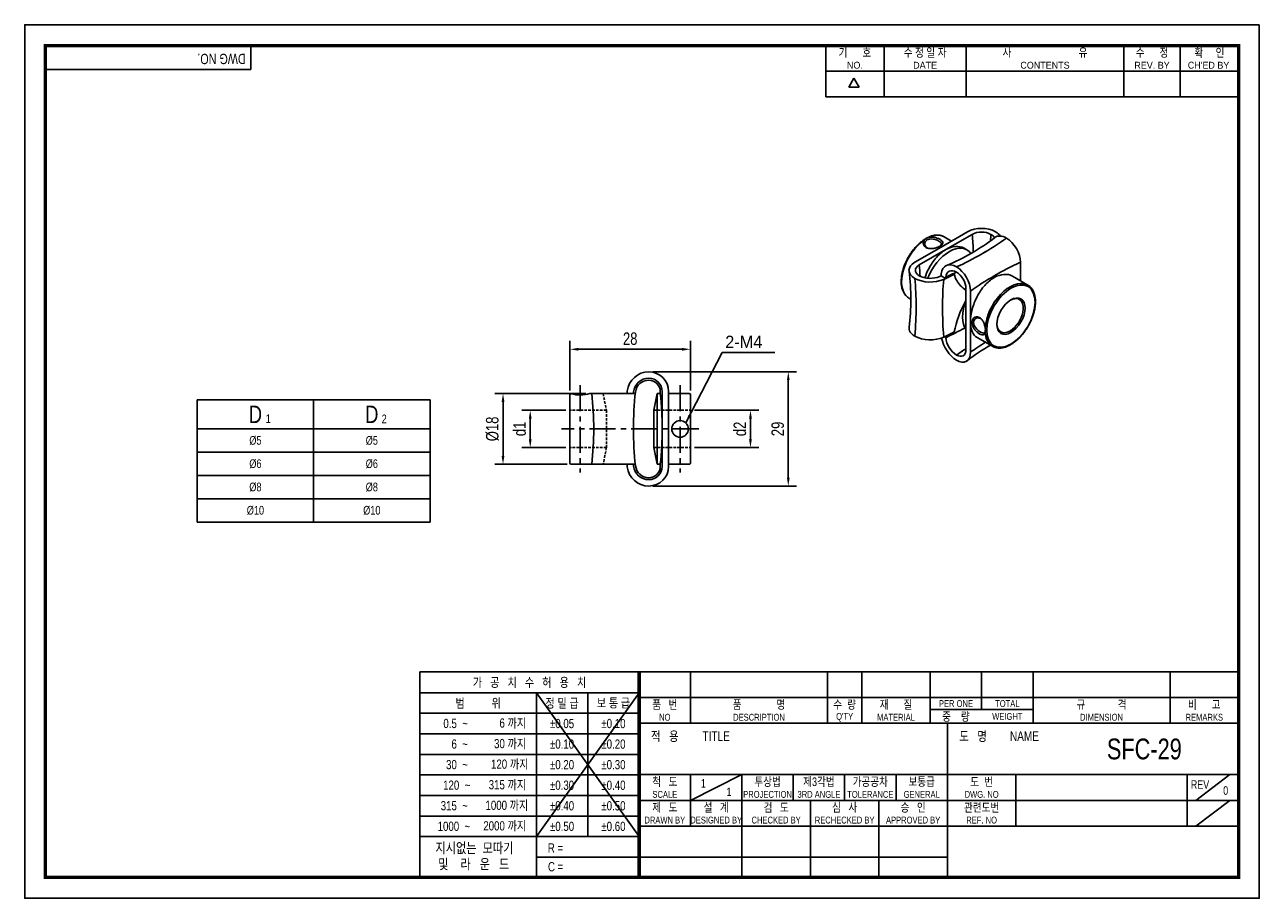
# Model space of a CAD drawing. Header units: millimetres. Extents: x 0 to 297, y 0 to 210.
import ezdxf
from ezdxf.enums import TextEntityAlignment as Align

# ---------------------------------------------------------------- set-up
doc = ezdxf.new("R2010")
doc.units = ezdxf.units.MM
doc.header["$LTSCALE"] = 5
for name, pattern in [('CENTER', [2, 1.25, -0.25, 0.25, -0.25]), ('CENTER2', [1.125, 0.75, -0.125, 0.125, -0.125]), ('DASHED', [0.75, 0.5, -0.25]), ('HIDDEN', [0.375, 0.25, -0.125]), ('HIDDEN2', [0.1875, 0.125, -0.0625]), ('PHANTOM2', [1.25, 0.625, -0.125, 0.125, -0.125, 0.125, -0.125])]:
    doc.linetypes.add(name, pattern=pattern)
doc.layers.get('0').update_dxf_attribs({"linetype": 'CONTINUOUS'})
doc.layers.get('Defpoints').update_dxf_attribs({"linetype": 'CONTINUOUS'})
for name, color, linetype in [('BM', 2, 'CONTINUOUS'), ('C', 1, 'CENTER2'), ('CT', 1, 'CENTER'), ('D', 7, 'CONTINUOUS'), ('DIM', 7, 'CONTINUOUS'), ('H', 3, 'HIDDEN'), ('HD', 4, 'DASHED'), ('P', 4, 'PHANTOM2')]:
    doc.layers.add(name, color=color, linetype=linetype)
doc.styles.get("Standard").update_dxf_attribs({"font": 'Gulim.ttf', "width": 0.8, "height": 3})
doc.dimstyles.new('LIM', dxfattribs={"dimtxt": 2, "dimasz": 2, "dimexe": 2, "dimexo": 1, "dimgap": 1, "dimtad": 1, "dimdec": 3, "dimzin": 9, "dimdsep": 46, "dimtxsty": 'Standard', "dimcen": 3, "dimclrd": 1, "dimclre": 1, "dimadec": 0, "dimazin": 0, "dimtfac": 1, "dimtdec": 3, "dimtmove": 0, "dimatfit": 3, "dimfxl": 0, "dimtolj": 1, "dimtzin": 0, "dimarcsym": 0})

# ---------------------------------------------------------------- blocks, each defined once
blk = doc.blocks.new('*D23')
at = {"layer": 'Defpoints', "color": 0}
for p in [(121.61, 117.33), (131.16, 117.33), (131.16, 108.33)]:
    blk.add_point(p, dxfattribs=at)
at = {"layer": 'DIM', "color": 1, "lineweight": -2}
for p, q in [((130.16, 117.33), (119.61, 117.33)), ((121.61, 110.33), (121.61, 115.33)), ((130.16, 108.33), (119.61, 108.33))]:
    blk.add_line(p, q, dxfattribs=at)
at = {"layer": 'DIM', "color": 1}
for points in [[(121.28, 115.33), (121.94, 115.33), (121.61, 117.33)], [(121.28, 110.33), (121.94, 110.33), (121.61, 108.33)]]:
    blk.add_solid(points, dxfattribs=at)
at = {"layer": 'DIM', "color": 0, "insert": (119.07, 112.83), "char_height": 3, "attachment_point": 5, "rotation": 90}
blk.add_mtext('\\A1;d1', dxfattribs=at)
blk = doc.blocks.new('*D24')
at = {"layer": 'Defpoints', "color": 0}
for p in [(135.96, 121.33), (115.07, 104.33), (131.46, 104.33)]:
    blk.add_point(p, dxfattribs=at)
at = {"layer": 'DIM', "color": 1, "lineweight": -2}
for p, q in [((134.96, 121.33), (113.07, 121.33)), ((115.07, 119.33), (115.07, 106.33)), ((130.46, 104.33), (113.07, 104.33))]:
    blk.add_line(p, q, dxfattribs=at)
at = {"layer": 'DIM', "color": 1}
for points in [[(114.73, 119.33), (115.4, 119.33), (115.07, 121.33)], [(114.73, 106.33), (115.4, 106.33), (115.07, 104.33)]]:
    blk.add_solid(points, dxfattribs=at)
at = {"layer": 'DIM', "color": 0, "insert": (112.53, 112.83), "char_height": 3, "attachment_point": 5, "rotation": 90}
blk.add_mtext('\\A1;%%c18', dxfattribs=at)
blk = doc.blocks.new('*D25')
at = {"layer": 'Defpoints', "color": 0}
for p in [(160.16, 117.33), (160.16, 108.33), (174.59, 108.33)]:
    blk.add_point(p, dxfattribs=at)
at = {"layer": 'DIM', "color": 1, "lineweight": -2}
for p, q in [((161.16, 117.33), (176.59, 117.33)), ((174.59, 115.33), (174.59, 110.33)), ((161.16, 108.33), (176.59, 108.33))]:
    blk.add_line(p, q, dxfattribs=at)
at = {"layer": 'DIM', "color": 1}
for points in [[(174.26, 115.33), (174.93, 115.33), (174.59, 117.33)], [(174.26, 110.33), (174.93, 110.33), (174.59, 108.33)]]:
    blk.add_solid(points, dxfattribs=at)
at = {"layer": 'DIM', "color": 0, "insert": (172.05, 112.83), "char_height": 3, "attachment_point": 5, "rotation": 90}
blk.add_mtext('\\A1;d2', dxfattribs=at)
blk = doc.blocks.new('*D26')
at = {"layer": 'Defpoints', "color": 0}
for p in [(150.16, 126.56), (150.14, 99.1), (183.69, 99.1)]:
    blk.add_point(p, dxfattribs=at)
at = {"layer": 'DIM', "color": 1, "lineweight": -2}
for p, q in [((151.16, 126.56), (185.69, 126.56)), ((183.69, 124.56), (183.69, 101.1)), ((151.14, 99.1), (185.69, 99.1))]:
    blk.add_line(p, q, dxfattribs=at)
at = {"layer": 'DIM', "color": 1}
for points in [[(183.36, 124.56), (184.02, 124.56), (183.69, 126.56)], [(183.36, 101.1), (184.02, 101.1), (183.69, 99.1)]]:
    blk.add_solid(points, dxfattribs=at)
at = {"layer": 'DIM', "color": 0, "insert": (181.15, 112.83), "char_height": 3, "attachment_point": 5, "rotation": 90}
blk.add_mtext('\\A1;29', dxfattribs=at)
blk = doc.blocks.new('*D27')
at = {"layer": 'Defpoints', "color": 0}
for p in [(160.16, 131.98), (131.16, 121.03), (160.16, 121.03)]:
    blk.add_point(p, dxfattribs=at)
at = {"layer": 'DIM', "color": 1, "lineweight": -2}
for p, q in [((131.16, 122.03), (131.16, 133.98)), ((160.16, 122.03), (160.16, 133.98)), ((133.16, 131.98), (158.16, 131.98))]:
    blk.add_line(p, q, dxfattribs=at)
at = {"layer": 'DIM', "color": 1}
for points in [[(133.16, 132.31), (133.16, 131.64), (131.16, 131.98)], [(158.16, 132.31), (158.16, 131.64), (160.16, 131.98)]]:
    blk.add_solid(points, dxfattribs=at)
at = {"layer": 'DIM', "color": 0, "insert": (145.66, 134.51), "char_height": 3, "attachment_point": 5}
blk.add_mtext('\\A1;28', dxfattribs=at)

msp = doc.modelspace()

# ---------------------------------------------------------------- linework, layer by layer
for p, q in [((54.437, 199.2323), (54.437, 205)), ((192.7139, 192.6407), (192.7139, 205)), ((206.7211, 192.6407), (206.7211, 205)), ((226.4959, 192.6407), (226.4959, 205)), ((264.3976, 192.6407), (264.3976, 205)), ((277.9928, 192.6407), (277.9928, 205)), ((54.437, 199.2323), (5, 199.2323)), ((192.7139, 198.8204), (291.588, 198.8204)), ((198.2565, 194.9765), (199.4924, 197.1172)), ((200.7283, 194.9765), (199.4924, 197.1172)), ((200.7283, 194.9765), (198.2565, 194.9765)), ((192.7139, 192.6407), (291.588, 192.6407)), ((41.5036, 119.839), (41.5036, 90.439)), ((41.5036, 119.839), (97.5036, 119.839)), ((97.5036, 119.839), (97.5036, 90.439)), ((41.5036, 90.439), (97.5036, 90.439)), ((95.0758, 54.437), (95.0758, 5)), ((147.8086, 54.437), (95.0758, 54.437)), ((292, 54.437), (147.8086, 54.437)), ((147.8086, 54.437), (147.8086, 5)), ((160.1679, 54.437), (160.1679, 42.0778)), ((193.1259, 54.437), (193.1259, 42.0778)), ((201.3654, 54.437), (201.3654, 42.0778)), ((217.8444, 54.437), (217.8444, 42.0778)), ((230.2037, 54.437), (230.2037, 45.3736)), ((242.563, 54.437), (242.563, 42.0778)), ((275.521, 54.437), (275.521, 42.0778)), ((147.8086, 49.4295), (95.0758, 49.4295)), ((147.8086, 49.4295), (123.0901, 14.8235)), ((123.0901, 49.4295), (147.8086, 14.8235)), ((123.0901, 49.4295), (123.0901, 5)), ((135.4493, 49.4295), (135.4493, 14.8235)), ((147.8086, 48.2574), (292, 48.2574)), ((217.8444, 45.3736), (242.563, 45.3736)), ((147.8086, 44.4858), (95.0758, 44.4858)), ((147.8086, 42.0778), (292, 42.0778)), ((221.9642, 5), (221.9642, 42.0778)), ((147.8086, 39.5421), (95.0758, 39.5421)), ((147.8086, 34.5984), (95.0758, 34.5984)), ((147.8086, 29.7185), (292, 29.7185)), ((160.1679, 23.5389), (172.5271, 29.7185)), ((160.1679, 29.7185), (160.1679, 17.3593)), ((172.5271, 29.7185), (172.5271, 5)), ((184.8864, 29.7185), (184.8864, 23.5389)), ((197.2457, 29.7185), (197.2457, 23.5389)), ((209.6049, 29.7185), (209.6049, 23.5389)), ((238.4432, 29.7185), (238.4432, 17.3593)), ((279.6407, 29.7185), (279.6407, 17.3593)), ((281.7006, 23.5389), (289.9401, 29.7185)), ((147.8086, 29.6547), (95.0758, 29.6547)), ((147.8086, 24.711), (95.0758, 24.711)), ((147.8086, 23.5389), (221.9642, 23.5389)), ((189.0061, 23.5389), (189.0061, 5)), ((205.4852, 23.5389), (205.4852, 5)), ((221.9642, 23.5389), (292, 23.5389)), ((281.7006, 17.3593), (289.9401, 23.5389)), ((147.8086, 19.7673), (95.0758, 19.7673)), ((147.8086, 17.3593), (292, 17.3593)), ((147.8086, 14.8235), (95.0758, 14.8235)), ((147.8086, 9.8798), (123.0901, 9.8798)), ((147.8086, 9.8798), (221.9642, 9.8798))]:
    msp.add_line(p, q)
at = {"color": 4}
for p, q in [((69.5036, 119.839), (69.5036, 90.439)), ((41.5036, 112.839), (97.5036, 112.839))]:
    msp.add_line(p, q, dxfattribs=at)
at = {"color": 1}
for p, q in [((41.5036, 107.239), (97.5036, 107.239)), ((41.5036, 101.639), (97.5036, 101.639)), ((41.5036, 96.039), (97.5036, 96.039))]:
    msp.add_line(p, q, dxfattribs=at)
msp.add_lwpolyline([(297, 210), (0, 210), (0, 0), (297, 0)], close=True)
msp.add_lwpolyline([(292, 205, 0.8, 0.8, 0), (5, 205, 0.8, 0.8, 0), (5, 5, 0.8, 0.8, 0), (292, 5, 0.8, 0.8, 0)], format="xyseb", close=True)
at = {"const_width": 0.824}
msp.add_lwpolyline([(147.8086, 5), (147.8086, 54.437)], dxfattribs=at)
at = {"layer": 'BM', "linetype": 'Continuous'}
for p, q in [((220.4781, 156.5617), (226.8421, 160.236)), ((222.9677, 157.9991), (221.2141, 159.0115)), ((221.5665, 155.9333), (227.9304, 159.6076)), ((232.4435, 159.6076), (232.4536, 159.6017)), ((233.5319, 160.236), (233.542, 160.2301)), ((236.1872, 158.7029), (236.1974, 158.697)), ((214.1141, 152.8875), (220.4781, 156.5617)), ((215.2025, 152.2591), (221.5665, 155.9333)), ((226.6588, 155.868), (225.9797, 156.2601)), ((224.1664, 151.7627), (224.1766, 151.7568)), ((239.5423, 152.9035), (239.5423, 148.4297)), ((214.1243, 149.0193), (214.1141, 149.0251)), ((215.2127, 149.6476), (215.2025, 149.6535)), ((220.4491, 149.6382), (221.5401, 149.0084)), ((224.1664, 150.5059), (224.1766, 150.5001)), ((241.2959, 147.4173), (237.6187, 149.5403)), ((226.4331, 146.5916), (226.4331, 139.2432)), ((227.5215, 145.9633), (227.5215, 138.6148)), ((212.7141, 144.2891), (213.1859, 144.0167)), ((226.4331, 139.2432), (226.4331, 131.8947)), ((227.5215, 138.6148), (227.5215, 131.2663)), ((214.1243, 135.1388), (214.1141, 135.1447)), ((229.1187, 134.8179), (232.7959, 132.6949)), ((224.1766, 130.5919), (224.1664, 130.5977)), ((224.1766, 129.3351), (224.1664, 129.341)), ((150.1436, 126.5591), (150.158, 126.5591)), ((150.1436, 125.0199), (150.158, 125.0199)), ((150.1436, 124.5591), (150.158, 124.5591)), ((152.8884, 121.8287), (152.8884, 121.3219)), ((153.3492, 121.8287), (153.3492, 112.8287)), ((154.8884, 121.8287), (154.8884, 112.8287)), ((131.158, 121.0287), (131.158, 104.6287)), ((136.4276, 121.3287), (135.9579, 121.3287)), ((141.158, 121.3287), (136.4276, 121.3287)), ((141.1723, 121.3287), (141.158, 121.3287)), ((146.3687, 121.3287), (141.1723, 121.3287)), ((146.678, 121.3287), (146.3687, 121.3287)), ((152.158, 121.3287), (151.374, 117.3287)), ((152.158, 104.3287), (152.158, 121.3287)), ((152.8891, 121.3287), (152.158, 121.3287)), ((159.858, 121.3287), (154.8884, 121.3287)), ((160.158, 104.6287), (160.158, 121.0287)), ((151.374, 117.3287), (151.374, 108.3287)), ((153.3492, 112.8287), (153.3492, 103.8287)), ((154.8884, 112.8287), (154.8884, 103.8287)), ((151.374, 108.3287), (152.158, 104.3287)), ((131.458, 104.3287), (136.4276, 104.3287)), ((141.158, 104.3287), (136.4276, 104.3287)), ((141.1723, 104.3287), (141.158, 104.3287)), ((146.3687, 104.3287), (141.1723, 104.3287)), ((146.678, 104.3287), (146.3687, 104.3287)), ((152.158, 104.3287), (152.8884, 104.3287)), ((152.8884, 104.3293), (152.8884, 103.8287)), ((154.8884, 104.3287), (159.858, 104.3287)), ((150.158, 101.0983), (150.1436, 101.0983)), ((150.158, 100.6375), (150.1436, 100.6375)), ((150.158, 99.0983), (150.1436, 99.0983))]:
    msp.add_line(p, q, dxfattribs=at)
msp.add_circle((157.658, 112.8287), 2, dxfattribs=at)
for centre, radius, start, end in [((218.0267, 156.7265), 2.1992, 105.152432, 134.852626), ((202.5139, 198.8843), 50.5628, 292.373222, 307.617397), ((162.3487, 144.0228), 50.8403, 352.387047, 7.598067), ((186.2262, 225.221), 83.9966, 294.861122, 296.44286), ((215.4468, 147.9396), 4.5954, 175.46804, 228.200645), ((249.21, 130.9957), 26.0903, 151.843597, 168.646686), ((227.9843, 136.596), 3.1222, 349.622512, 10.391524), ((257.7363, 88.9373), 50.8403, 119.991787, 127.598067), ((150.1436, 121.3287), 5.2304, 90, 173.459653), ((150.1436, 121.3287), 3.6912, 90, 173.459653), ((150.158, 121.8287), 4.7304, 0, 90), ((150.158, 121.8287), 3.1912, 0, 90), ((224.283, 112.8287), 79.8554, 173.459653, 173.889725), ((150.1436, 121.3287), 3.2304, 90, 173.459653), ((150.158, 121.8287), 2.7304, 0, 90), ((131.458, 121.0287), 0.3, 106.890224, 180), ((131.3218, 120.7776), 0.5405, 75.411394, 84.793121), ((133.6606, 128.9119), 7.9236, 253.859812, 286.854246), ((58.2634, 112.8287), 78.625, 353.793732, 6.206268), ((224.283, 112.8287), 77.8554, 173.459653, 179.999997), ((224.283, 112.8287), 78.3162, 173.459653, 173.769165), ((74.398, 112.8111), 78.9512, 0.012832, 6.193435), ((159.858, 121.0287), 0.3, 0, 89.696898), ((224.283, 112.8287), 77.8554, 179.999996, 186.540347), ((74.3431, 112.8494), 79.0061, 353.808715, 359.985019), ((131.458, 104.6287), 0.3, 180, 269.897857), ((224.283, 112.8287), 79.8554, 186.110275, 186.540347), ((224.283, 112.8287), 78.3162, 186.230835, 186.540347), ((150.1436, 104.3287), 3.2304, 186.540347, 270), ((159.858, 104.6287), 0.3, 269.667729, 0), ((150.1436, 104.3287), 5.2304, 186.540347, 270), ((150.1436, 104.3287), 3.6912, 186.540347, 270), ((150.158, 103.8287), 3.1912, 270, 0), ((150.158, 103.8287), 4.7304, 270, 0), ((150.158, 103.8287), 2.7304, 270, 0)]:
    msp.add_arc(centre, radius, start, end, dxfattribs=at)
for centre, major_axis, ratio, start_param, end_param in [((230.187, 158.3048), (-4.7304, 0), 0.57735027, 3.92699082, 5.49778714), ((216.9641, 151.6503), (4.25, 7.3612), 0.57735027, 0.86675033, 3.0656017), ((216.9641, 151.6503), (4.25, 7.3612), 0.57735027, 6.28317091, 6.98733326), ((230.1768, 219.0536), (-39.3125, -68.0912), 0.57735027, 0.67707836, 0.89371797), ((230.187, 219.0477), (-39.3125, -68.0912), 0.57735027, 0.67707836, 0.89371797), ((230.187, 158.3048), (-3.1912, 0), 0.57735027, 3.92699082, 5.49778714), ((172.66, 184.5778), (39.3125, -68.0912), 0.57735027, 0.829248, 0.89371797), ((287.7139, 184.5778), (-39.3125, -68.0912), 0.57735027, 5.38946734, 5.41281247), ((287.7241, 184.5719), (-39.3125, -68.0912), 0.57735027, 5.38946734, 5.41260447), ((229.8436, 158.0948), (-3.6912, 0), 0.57735027, 3.47447473, 3.92699082), ((236.1872, 154.4323), (2.6152, -4.5297), 0.57735027, 2.35619449, 3.21856688), ((229.8436, 158.0948), (-5.2304, 0), 0.57735027, 3.51637195, 3.92699082), ((236.1974, 154.8347), (-2.3652, 4.0967), 0.57735027, 3.92699082, 5.49778714), ((222.4088, 148.5068), (-4.25, -7.3612), 0.57735027, 2.88175705, 4.96399035), ((217.459, 150.9563), (4.7304, 0), 0.57735027, 2.35619449, 3.92699082), ((217.459, 150.9563), (3.1912, 0), 0.57735027, 2.35619449, 3.92699082), ((159.9321, 177.2293), (39.3125, -68.0912), 0.57735027, 0.85308448, 0.89371797), ((224.1664, 147.492), (2.6152, -4.5297), 0.57735027, 2.35619449, 3.81284023), ((224.1766, 147.8944), (-2.3652, 4.0967), 0.57735027, 3.92699082, 5.49778714), ((288.8023, 117.523), (-78.625, 0), 0.57735027, 5.38946734, 5.60610695), ((158.8437, 110.1745), (39.3125, 68.0912), 0.57735027, 5.38946734, 5.60610695), ((158.8539, 110.1687), (39.3125, 68.0912), 0.57735027, 5.38946734, 5.60610695), ((217.8227, 151.1546), (5.2304, 0), 0.57735027, 3.92699082, 5.38363655), ((217.8227, 151.1546), (3.6912, 0), 0.57735027, 3.92699082, 5.38363655), ((276.5909, 110.2846), (-39.9277, 69.1568), 0.57735027, 0.67124757, 0.67882052), ((269.6911, 106.5123), (-32.7741, 71.4685), 0.50783097, 0.72799521, 0.94463483), ((171.4087, 184.8919), (79.8554, 0), 0.57735027, 5.38363655, 5.42518521), ((224.1664, 147.492), (1.8456, -3.1967), 0.57735027, 2.35619449, 3.81284023), ((172.673, 191.7747), (78.1925, -8.2358), 0.63935465, 5.4534423, 5.4956136), ((224.1766, 147.8944), (-1.5956, 2.7637), 0.57735027, 3.92699082, 5.49778714), ((237.0459, 140.0561), (4.25, 7.3612), 0.57735027, 0.07583692, 2.2751515), ((237.0459, 140.0561), (4.25, 7.3612), 0.57735027, 6.20774888, 6.35902223), ((216.9641, 151.6503), (4.25, 7.3612), 0.57735027, 3.0656017, 3.14159664), ((231.6012, 143.1996), (-4.25, -7.3612), 0.57735027, 4.9619805, 6.03359379), ((237.0459, 140.0561), (-2.25, -3.8971), 0.57735027, 0, 3.89418952), ((217.459, 137.0759), (4.7304, 0), 0.57735027, 3.06461051, 3.92699082), ((172.673, 162.6689), (78.2806, 7.351), 0.50783097, 5.33855048, 5.41591262), ((237.0459, 140.0561), (-2.25, -3.8971), 0.57735027, 5.53058844, 6.28318531), ((217.8227, 137.2741), (5.2304, 0), 0.57735027, 3.92699082, 5.38363655), ((224.1664, 133.6116), (2.6152, -4.5297), 0.57735027, 4.15987306, 5.49778714), ((171.4087, 171.0115), (79.8554, 0), 0.57735027, 5.38363655, 5.42518521), ((224.1664, 133.6116), (1.8456, -3.1967), 0.57735027, 4.04114141, 5.49778714), ((288.8023, 102.826), (-78.625, 0), 0.57735027, 5.53621715, 5.60610695), ((237.0459, 140.0561), (4.25, 7.3612), 0.57735027, 2.43752033, 3.1416071), ((230.1768, 70.2471), (39.3125, 68.0912), 0.57735027, 0.85278719, 0.89371797), ((230.187, 70.2412), (39.3125, 68.0912), 0.57735027, 0.85296989, 0.89371797), ((224.1766, 133.1975), (-1.5956, 2.7637), 0.57735027, 2.35619449, 3.92699082), ((224.1766, 133.1975), (-2.3652, 4.0967), 0.57735027, 2.35619449, 3.92699082), ((237.0459, 140.0561), (4.25, 7.3612), 0.57735027, 3.1416071, 3.15195542)]:
    msp.add_ellipse(centre, major_axis=major_axis, ratio=ratio, start_param=start_param, end_param=end_param, dxfattribs=at)
for major_axis in [(-4.1, -7.1014), (2.4, 4.1569)]:
    msp.add_ellipse((237.258, 139.9336), major_axis=major_axis, ratio=0.57735027, dxfattribs=at)
for points, knots in [([(220.7581, 159.2264), (220.705, 159.2463), (220.558, 159.2973), (220.307, 159.3632), (220.0039, 159.4138), (219.6903, 159.4381), (219.3673, 159.4357), (219.0359, 159.4066), (218.6973, 159.3508), (218.3525, 159.2685), (218.0031, 159.1597), (217.6501, 159.0251), (217.295, 158.865), (216.9391, 158.6801), (216.5835, 158.4712), (216.2296, 158.2391), (215.8784, 157.9846), (215.5312, 157.7087), (215.1891, 157.4124), (214.8532, 157.0966), (214.5246, 156.7626), (214.2043, 156.4114), (213.8934, 156.0443), (213.5929, 155.6624), (213.3038, 155.2671), (213.0269, 154.8597), (212.7633, 154.4416), (212.5138, 154.0141), (212.2791, 153.5787), (212.0602, 153.1369), (211.8577, 152.69), (211.6724, 152.2396), (211.5048, 151.7872), (211.3556, 151.3342), (211.2252, 150.8821), (211.1142, 150.4324), (211.023, 149.9868), (210.9519, 149.5458), (210.9015, 149.1145), (210.8712, 148.6905), (210.8675, 148.4435), (210.8658, 148.3027)], [0.044151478, 0.044151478, 0.044151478, 0.044151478, 0.057918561, 0.082054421, 0.106273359, 0.130602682, 0.155055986, 0.179633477, 0.204324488, 0.22911124, 0.253972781, 0.278888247, 0.303839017, 0.328809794, 0.353788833, 0.378765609, 0.40373509, 0.428694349, 0.45364194, 0.478577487, 0.503501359, 0.528414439, 0.55331795, 0.578213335, 0.603102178, 0.62798615, 0.652866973, 0.677746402, 0.702626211, 0.727507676, 0.752392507, 0.777282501, 0.802179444, 0.827085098, 0.852001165, 0.876929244, 0.901870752, 0.926826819, 0.951798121, 0.976784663, 1, 1, 1, 1]), ([(217.4519, 158.8493), (217.5814, 158.8753), (217.8355, 158.9262), (218.2438, 158.9377), (218.6575, 158.9034), (219.2023, 158.8011), (219.8533, 158.5888), (220.4658, 158.2499), (220.8388, 157.8785), (220.8972, 157.4996), (220.6835, 157.1139), (220.1786, 156.7473), (219.4807, 156.4189), (218.6564, 156.2054), (217.8175, 156.1336), (217.0635, 156.2841), (216.4866, 156.6452), (216.1816, 157.169), (216.1377, 157.7657), (216.3623, 158.1112), (216.4757, 158.2856)], [0, 0, 0, 0, 0.03252122, 0.06375692, 0.0946809, 0.12629587, 0.18800724, 0.24937249, 0.3109249, 0.37345299, 0.43694595, 0.5002388, 0.56349214, 0.62706046, 0.68952413, 0.75105519, 0.81245172, 0.87423824, 0.93650678, 1, 1, 1, 1]), ([(220.0433, 156.6977), (220.3457, 156.8929), (220.7137, 157.3399), (220.0871, 158.0148), (218.5204, 158.5954), (216.9525, 158.4183), (216.3031, 157.3154), (216.8054, 156.4571), (217.3572, 156.2419), (217.5009, 156.2048)], [0.012897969, 0.012897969, 0.012897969, 0.012897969, 0.12500207, 0.249961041, 0.374966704, 0.50001021, 0.624971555, 0.750091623, 0.789890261, 0.789890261, 0.789890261, 0.789890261]), ([(221.246, 158.9888), (221.2089, 159.0121), (221.0987, 159.0807), (220.9335, 159.1573), (220.8053, 159.2085), (220.7692, 159.2222)], [0, 0, 0, 0, 0.0097378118, 0.0338270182, 0.0431891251, 0.0431891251, 0.0431891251, 0.0431891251]), ([(216.5535, 149.1625), (216.799, 149.9019), (217.1085, 150.6385), (217.9971, 152.3484), (218.6162, 153.2631), (220.0115, 154.835), (220.7817, 155.4802), (221.5665, 155.9333)], [0.660562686, 0.660562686, 0.660562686, 0.660562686, 0.75, 0.75, 0.875, 0.875, 1, 1, 1, 1]), ([(221.5665, 155.9333), (222.3511, 156.3864), (223.16, 156.6509), (224.6668, 156.7598), (225.3796, 156.6057), (225.9776, 156.2613), (225.9786, 156.2607), (225.9797, 156.2601)], [0, 0, 0, 0, 0.125, 0.125, 0.25, 0.25, 0.250222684, 0.250222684, 0.250222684, 0.250222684]), ([(223.6303, 150.0122), (223.8958, 148.9297), (224.3908, 147.9829), (225.4921, 146.8505), (225.9502, 146.5098), (226.4308, 146.2016)], [0, 0, 0, 0, 0.5, 0.5, 0.784096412, 0.784096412, 0.784096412, 0.784096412]), ([(227.5215, 138.6148), (227.5215, 139.5208), (227.6614, 140.5357), (228.2002, 142.5867), (228.6049, 143.6433), (229.6272, 145.612), (230.2507, 146.5369), (231.645, 148.1094), (232.4072, 148.7513), (233.9958, 149.67), (234.7935, 149.9302), (236.3098, 150.0404), (237.0187, 149.8859), (237.6166, 149.5415), (237.6176, 149.5409), (237.6187, 149.5403)], [0, 0, 0, 0, 0.125, 0.125, 0.25, 0.25, 0.375, 0.375, 0.5, 0.5, 0.625, 0.625, 0.75, 0.75, 0.750217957, 0.750217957, 0.750217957, 0.750217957]), ([(232.8444, 132.6699), (232.9222, 132.6278), (233.069, 132.5493), (233.3349, 132.4453), (233.6219, 132.3616), (233.9227, 132.3037), (234.2334, 132.2723), (234.5539, 132.2674), (234.8832, 132.2892), (235.22, 132.3377), (235.5632, 132.4129), (235.9115, 132.5145), (236.2636, 132.6422), (236.6182, 132.7954), (236.9741, 132.9736), (237.3299, 133.176), (237.6844, 133.4019), (238.0364, 133.6504), (238.3848, 133.9206), (238.7284, 134.2115), (239.0661, 134.522), (239.3968, 134.8512), (239.7194, 135.1979), (240.033, 135.5608), (240.3364, 135.9388), (240.6288, 136.3305), (240.909, 136.7348), (241.1764, 137.1501), (241.4298, 137.5752), (241.6686, 138.0086), (241.8918, 138.4488), (242.0988, 138.8945), (242.2889, 139.344), (242.4614, 139.7961), (242.6156, 140.2491), (242.7512, 140.7015), (242.8675, 141.152), (242.9641, 141.599), (243.0407, 142.041), (243.097, 142.4766), (243.1325, 142.9044), (243.1473, 143.3229), (243.141, 143.7308), (243.1135, 144.1267), (243.065, 144.5091), (242.9953, 144.8767), (242.9047, 145.2282), (242.7933, 145.562), (242.6616, 145.877), (242.51, 146.1719), (242.3394, 146.4452), (242.15, 146.6969), (241.9443, 146.9222), (241.7632, 147.0921), (241.6584, 147.169), (241.6237, 147.1942)], [0, 0, 0, 0, 0.01518537, 0.03379249, 0.0524246, 0.0711135, 0.08988295, 0.10874639, 0.12770666, 0.14675753, 0.16588646, 0.18507766, 0.20431477, 0.22358284, 0.2428693, 0.26216434, 0.28145958, 0.30075004, 0.3200331, 0.33930735, 0.35857231, 0.37782813, 0.39707539, 0.41631499, 0.43554799, 0.4547756, 0.47399909, 0.49321978, 0.51243902, 0.53165819, 0.55087838, 0.57010079, 0.58932682, 0.60855784, 0.62779522, 0.6470403, 0.66629433, 0.68555845, 0.70483361, 0.72412044, 0.74341911, 0.76272909, 0.78204888, 0.80137562, 0.82070355, 0.84002393, 0.85932608, 0.8785963, 0.89781825, 0.91697416, 0.93604695, 0.95502331, 0.97389712, 0.99267223, 1, 1, 1, 1]), ([(231.0554, 136.0336), (231.0316, 135.9467), (230.985, 135.7761), (230.8704, 135.5952), (230.7187, 135.4783), (230.468, 135.4108), (230.0693, 135.4773), (229.4809, 135.8026), (228.8617, 136.3164), (228.3219, 136.9736), (227.9385, 137.7029), (227.8534, 138.1935), (227.8536, 138.6528), (227.9393, 139.0941), (228.323, 139.5615), (228.8632, 139.8056), (229.4819, 139.7321), (230.0708, 139.3637), (230.5457, 138.7415), (230.8987, 137.9654), (231.0027, 137.4299), (231.0552, 137.1592)], [0, 0, 0, 0, 0.03249825, 0.06371994, 0.09463897, 0.12625732, 0.18797741, 0.24937664, 0.31091472, 0.37346724, 0.43691101, 0.50015312, 0.50017501, 0.56352944, 0.62708578, 0.68952833, 0.75108549, 0.81243468, 0.87417531, 0.93640894, 1, 1, 1, 1]), ([(229.1187, 134.8179), (228.6008, 135.1169), (228.2025, 135.6016), (227.66, 136.8992), (227.5215, 137.7086), (227.5215, 138.6148)], [0.750042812, 0.750042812, 0.750042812, 0.750042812, 0.875, 0.875, 1, 1, 1, 1]), ([(230.185, 139.1818), (230.1021, 139.2572), (229.6605, 139.5859), (228.6983, 139.5922), (228.2778, 138.85), (228.2778, 138.4231)], [0.719351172, 0.719351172, 0.719351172, 0.719351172, 0.750059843, 0.874923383, 1, 1, 1, 1]), ([(228.2778, 138.4231), (228.2778, 137.9967), (228.6974, 137.0329), (229.9832, 135.9671), (230.8772, 135.7577), (231.0819, 136.2999), (231.1021, 136.6459)], [0, 0, 0, 0, 0.124903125, 0.249897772, 0.374928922, 0.485202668, 0.485202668, 0.485202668, 0.485202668])]:
    msp.add_open_spline(points, degree=3, knots=knots, dxfattribs=at)
for points in [[(220.4491, 149.6382), (220.2842, 149.5618), (220.1185, 149.4858)], [(221.5401, 149.0084), (221.5563, 149.1707), (221.5733, 149.3325)], [(221.5733, 134.7654), (221.5563, 134.9469), (221.5401, 135.1279)]]:
    msp.add_open_spline(points, degree=2, dxfattribs=at)
at = {"layer": 'C'}
msp.add_line((147.8086, 49.4295), (147.8086, 49.3961), dxfattribs=at)
at = {"layer": 'CT'}
for p, q in [((133.658, 123.3287), (133.658, 102.3287)), ((157.658, 123.3287), (157.658, 102.3287)), ((162.158, 112.8287), (129.158, 112.8287))]:
    msp.add_line(p, q, dxfattribs=at)
at = {"layer": 'H'}
msp.add_line((147.8086, 49.3128), (147.8086, 49.2711), dxfattribs=at)
at = {"layer": 'HD', "linetype": 'HIDDEN2'}
for p, q in [((139.158, 121.3287), (139.9419, 117.3287)), ((139.9419, 117.3287), (131.158, 117.3287)), ((139.9419, 117.3287), (139.9419, 108.3287)), ((151.374, 117.3287), (160.158, 117.3287)), ((139.9419, 108.3287), (131.158, 108.3287)), ((139.9419, 108.3287), (139.158, 104.3287)), ((151.374, 108.3287), (160.158, 108.3287))]:
    msp.add_line(p, q, dxfattribs=at)
at = {"layer": 'P'}
msp.add_line((147.8086, 49.221), (147.8086, 49.1627), dxfattribs=at)

# ---------------------------------------------------------------- texts
for s, insert, char_height, width, attachment_point in [('D', (55.5036, 116.339), 4.2, 28, 5), ('D', (83.5036, 116.339), 4.2, 28, 5), ('1', (57.9995, 116.3639), 2.1, 6.3, 1), ('2', (85.8698, 116.2834), 2.1, 3.36, 1), ('%%c5', (55.5036, 110.039), 2.1, 28, 5), ('%%c5', (83.5036, 110.039), 2.1, 28, 5), ('%%c6', (55.5036, 104.439), 2.1, 28, 5), ('%%c6', (83.5036, 104.439), 2.1, 28, 5), ('%%c8', (55.5036, 98.839), 2.1, 28, 5), ('%%c8', (83.5036, 98.839), 2.1, 28, 5), ('%%c10', (55.5036, 93.239), 2.1, 28, 5), ('%%c10', (83.5036, 93.239), 2.1, 28, 5)]:
    msp.add_mtext(s, dxfattribs=dict(insert=insert, char_height=char_height, width=width, attachment_point=attachment_point))
at = {"layer": 'D', "width": 0.8}
for s, height, p in [('확     인', 2.05988, (284.9964, 203.3521)), ('기      호', 2.05988, (199.7175, 203.3521)), ('수 정 일 자', 2.05988, (216.6085, 203.3521)), ('사                           유', 2.059877, (245.4468, 203.3521)), ('수      정', 2.05988, (271.1952, 203.3521)), ('가   공   치   수   허   용   치', 2.224667, (121.4422, 51.9333)), ('범          위', 2.224667, (109.0829, 46.9576)), ('정 밀 급', 2.22467, (129.2697, 46.9576)), ('보 통 급', 2.22467, (141.629, 46.9576)), ('품   번', 2.05988, (153.9882, 46.6095)), ('품              명', 2.059877, (176.6469, 46.6095)), ('수  량', 2.05988, (197.2457, 46.6095)), ('재      질', 2.05988, (209.6049, 46.6095)), ('PER ONE', 1.6479, (224.0241, 46.8155)), ('TOTAL', 1.6479, (236.3833, 46.8155)), ('규             격', 2.059877, (259.042, 46.6095)), ('비      고', 2.05988, (283.7605, 46.6095)), ('NO', 1.6479, (153.9882, 43.5197)), ('DESCRIPTION', 1.647902, (176.6469, 43.5197)), ("Q'TY", 1.6479, (197.2457, 43.5197)), ('MATERIAL', 1.6479, (209.6049, 43.5197)), ('중    량', 2.05988, (224.0241, 43.7257)), ('WEIGHT', 1.6479, (236.3833, 43.7257)), ('DIMENSION', 1.6479, (259.042, 43.5197)), ('REMARKS', 1.6479, (283.7605, 43.5197)), ('%%p0.05', 2.22467, (129.2697, 42.0139)), ('%%p0.10', 2.22467, (141.629, 42.0139)), ('%%p0.10', 2.22467, (129.2697, 37.0702)), ('%%p0.20', 2.22467, (141.629, 37.0702)), ('적   용', 2.30706, (153.9882, 38.988)), ('TITLE', 2.30706, (166.3475, 38.988)), ('도   명', 2.30706, (228.1438, 38.988)), ('NAME', 2.30706, (240.5031, 38.988)), ('SFC-29', 5, (269.3414, 35.8982)), ('%%p0.20', 2.22467, (129.2697, 32.1265)), ('%%p0.30', 2.22467, (141.629, 32.1265)), ('%%p0.30', 2.22467, (129.2697, 27.1828)), ('%%p0.40', 2.22467, (141.629, 27.1828)), ('척   도', 2.05988, (153.9882, 28.0706)), ('1', 2.0599, (163.2577, 27.6586)), ('1', 2.0599, (169.4373, 25.5988)), ('투상법', 2.05988, (178.7068, 28.0706)), ('제3각법', 2.05988, (191.066, 28.0706)), ('가공공차', 2.05988, (203.4253, 28.0706)), ('보통급', 2.05988, (215.7845, 28.0706)), ('도  번', 2.05988, (230.2037, 28.0706)), ('REV', 2.05988, (282.7306, 27.3497)), ('0', 2.0599, (288.9102, 25.9078)), ('%%p0.40', 2.22467, (129.2697, 22.2391)), ('%%p0.50', 2.22467, (141.629, 22.2391)), ('SCALE', 1.6479, (153.9882, 24.9808)), ('PROJECTION', 1.6479, (178.7068, 24.9808)), ('3RD ANGLE', 1.6479, (191.066, 24.9808)), ('TOLERANCE', 1.6479, (203.4253, 24.9808)), ('GENERAL', 1.6479, (215.7845, 24.9808)), ('DWG. NO', 1.6479, (230.2037, 24.9808)), ('제   도', 2.05988, (153.9882, 21.891)), ('설   계', 2.05988, (166.3475, 21.891)), ('검   도', 2.05988, (180.7666, 21.891)), ('심   사', 2.05988, (197.2457, 21.891)), ('승   인', 2.05988, (213.7247, 21.891)), ('관련도번', 2.05988, (230.2037, 21.891)), ('%%p0.50', 2.22467, (129.2697, 17.2954)), ('%%p0.60', 2.22467, (141.629, 17.2954)), ('REF. NO', 1.6479, (230.2037, 18.8012))]:
    msp.add_text(s, height=height, dxfattribs=at).set_placement(p, align=Align.MIDDLE)
msp.add_text('DWG NO.', height=2.47185, rotation=180, dxfattribs=at).set_placement((53.1681, 203.0007))
at = {"layer": 'D'}
for s, p in [('NO.', (199.7175, 200.2623)), ('DATE', (216.6085, 200.2623)), ('CONTENTS', (245.4468, 200.2623)), ('REV. BY', (271.1952, 200.2623)), ("CH'ED BY", (284.7904, 200.2623))]:
    msp.add_text(s, height=1.6479, dxfattribs=at).set_placement(p, align=Align.MIDDLE)
at = {"layer": 'D', "width": 0.8}
for s, height, p in [('DRAWN BY', 1.6479, (153.9882, 17.9772)), ('DESIGNED BY', 1.647902, (166.3475, 17.9772)), ('CHECKED BY', 1.6479, (180.7666, 17.9772)), ('RECHECKED BY', 1.647902, (197.2457, 17.9772)), ('APPROVED BY', 1.647902, (213.7247, 17.9772))]:
    msp.add_text(s, height=height, dxfattribs=at).set_placement(p, align=Align.CENTER)
at = {"layer": 'D', "linetype": 'ByBlock', "width": 0.8}
for s, height, p in [('지시없는  모따기', 2.47185, (98.783, 10.8675)), ('및    라   운   드', 2.471852, (99.4623, 6.9968))]:
    msp.add_text(s, height=height, dxfattribs=at).set_placement(p)
at = {"layer": 'D', "width": 0.8}
for s, p in [('R = ', (125.8389, 10.9999)), ('C = ', (125.878, 6.4776))]:
    msp.add_text(s, height=2.22467, dxfattribs=at).set_placement(p)
at = {"layer": 'D', "char_height": 2.22467, "attachment_point": 6}
for s, insert, width in [('0.5  ~', (106.6111, 42.0139), 8.231062), ('6 까지', (120.6182, 42.0139), 9.803532), ('30 까지', (120.6182, 37.0702), 9.803491), ('6  ~', (106.6111, 37.0702), 8.231022), ('30  ~', (106.6111, 32.1265), 8.231022), ('120 까지', (121.1758, 32.1265), 12.652424), ('120  ~', (107.1976, 27.1828), 8.937991), ('315 까지', (120.6182, 27.1828), 12.097781), ('1000 까지', (121.1426, 22.2391), 13.382285), ('315  ~', (106.6111, 22.2391), 9.885083), ('1000  ~', (107.1704, 17.2954), 14.528725), ('2000 까지', (120.6182, 17.2954), 12.974319)]:
    msp.add_mtext(s, dxfattribs=dict(at, insert=insert, width=width))
at = {"layer": 'DIM'}
msp.add_text('2-M4', height=3, dxfattribs=at).set_placement((168.5132, 132.2479))

# ---------------------------------------------------------------- dimensions: what is measured, and where the dimension line sits
dim = msp.add_linear_dim(base=(160.158, 131.9752), p1=(131.158, 121.0287), p2=(160.158, 121.0287), text='28', dimstyle='LIM', dxfattribs=at)
dim.commit()
dim.dimension.update_dxf_attribs({"geometry": '*D27', "text_midpoint": (145.658, 134.5132)})
for base, p1, p2, text, picture, middle in [((183.6893, 99.0983), (150.158, 126.5591), (150.1436, 99.0983), '29', '*D26', (181.1513, 112.8287)), ((115.0675, 104.3287), (135.9579, 121.3287), (131.458, 104.3287), '%%c18', '*D24', (112.5255, 112.8287)), ((121.6101, 117.3287), (131.158, 108.3287), (131.158, 117.3287), 'd1', '*D23', (119.0662, 112.8287)), ((174.5949, 108.3287), (160.158, 117.3287), (160.158, 108.3287), 'd2', '*D25', (172.0529, 112.8287))]:
    dim = msp.add_linear_dim(base=base, p1=p1, p2=p2, angle=90, text=text, dimstyle='LIM', dxfattribs=at)
    dim.commit()
    dim.dimension.update_dxf_attribs({"geometry": picture, "text_midpoint": middle})

# ---------------------------------------------------------------- leaders
msp.add_leader([(159.0408, 114.2737), (167.7903, 131.2151), (180.4389, 131.2151)], dimstyle='LIM', override={"dimgap": 1, "dimtad": 0}, dxfattribs=at)

doc.saveas('drawing.dxf')
